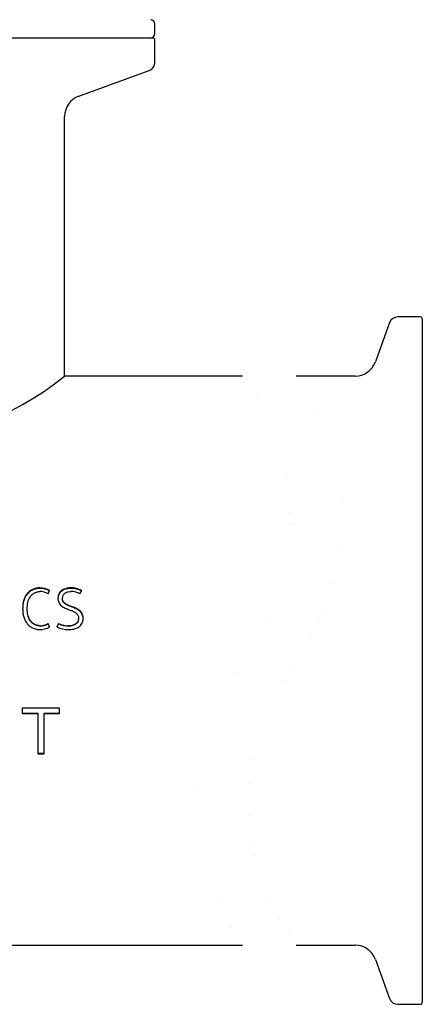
# Paper-space layout 'Sheet1' of a CAD drawing. Header units: millimetres. Extents: x 0 to 296, y -84 to 206.
# Tile 4 of 8: x 76 to 113, y 47 to 139. Entities that reach past the tile are written whole.
import ezdxf

# ---------------------------------------------------------------- set-up
doc = ezdxf.new("R2010")
doc.units = ezdxf.units.MM
for name, color, linetype in [('Default', 7, 'Continuous'), ('FTP-15T-20T', 7, 'Continuous'), ('TC-15T-SEAL', 7, 'Continuous')]:
    doc.layers.add(name, color=color, linetype=linetype)

# ---------------------------------------------------------------- blocks, each defined once
blk = doc.blocks.new('SE3')
at = {"layer": 'FTP-15T-20T', "color": 7, "linetype": 'Continuous'}
for p, q in [((38.077, 137.441), (88.177, 137.441)), ((88.377, 135.151), (88.377, 137.241)), ((81.293, 132.012), (87.85, 134.399)), ((79.977, 105.94), (79.977, 130.133)), ((96.524, 105.958), (79.95, 105.958)), ((77.674, 86.187), (77.674, 86.238)), ((80.563, 86.187), (80.563, 86.238)), ((78.432, 85.682), (78.58, 85.984)), ((79.777, 85.238), (79.777, 85.281)), ((81.406, 85.681), (81.569, 85.984)), ((76.49, 84.273), (76.49, 84.31)), ((77.702, 82.683), (77.702, 82.707)), ((78.432, 82.899), (78.432, 82.925)), ((78.58, 82.609), (78.432, 82.925)), ((78.58, 82.585), (78.432, 82.899)), ((79.415, 82.932), (79.253, 82.609)), ((79.415, 82.906), (79.253, 82.585)), ((79.415, 82.906), (79.415, 82.932)), ((80.336, 82.669), (80.336, 82.693)), ((81.272, 83.365), (81.272, 83.395)), ((79.511, 75.046), (76.01, 75.046)), ((76.01, 75.046), (76.01, 74.53)), ((76.01, 74.567), (77.465, 74.567)), ((76.01, 74.53), (77.465, 74.53)), ((77.465, 74.567), (77.465, 74.53)), ((77.465, 74.53), (77.465, 70.777)), ((78.054, 74.567), (78.054, 74.53)), ((78.054, 74.567), (79.511, 74.567)), ((78.054, 70.777), (78.054, 74.53)), ((78.054, 74.53), (79.511, 74.53)), ((79.511, 74.53), (79.511, 75.046)), ((77.465, 70.842), (78.054, 70.842)), ((77.465, 70.777), (78.054, 70.777)), ((28.458, 52.958), (96.524, 52.958))]:
    blk.add_line(p, q, dxfattribs=at)
for centre, radius, start, end in [((88.177, 137.241), 0.2, 0, 90), ((87.577, 135.151), 0.8, 290, 0), ((81.977, 130.133), 2, 110, 180), ((63.127, 126.636), 26.675, 230.82531, 309.17469), ((77.681, 84.518), 1.719, 58.4764, 90.25803), ((77.682, 84.458), 1.728, 58.68294, 90.27605), ((80.586, 84.209), 2.029, 61.03284, 90.64659), ((80.587, 84.146), 2.04, 61.22612, 90.65855), ((77.699, 84.528), 1.367, 57.56503, 89.85535), ((80.574, 84.274), 1.635, 59.43497, 89.39545), ((77.683, 84.024), 1.676, 269.67937, 302.36856), ((77.699, 84.049), 1.342, 270.14524, 303.10175), ((77.699, 84.032), 1.35, 270.12941, 302.88035), ((80.319, 84.66), 2.312, 242.53585, 270.60759), ((80.384, 84.773), 2.081, 242.24946, 268.6912), ((80.384, 84.761), 2.093, 242.44127, 268.70952)]:
    blk.add_arc(centre, radius, start, end, dxfattribs=at)
for points, knots in [([(77.674, 86.238), (77.614, 86.236), (77.554, 86.235), (77.435, 86.222), (77.376, 86.212), (77.2, 86.173), (77.087, 86.134), (76.874, 86.031), (76.773, 85.966), (76.592, 85.816), (76.511, 85.731), (76.3, 85.447), (76.205, 85.229), (76.118, 84.891), (76.097, 84.777), (76.071, 84.546), (76.068, 84.428), (76.066, 84.31)], [0, 0, 0, 0, 0.0625, 0.0625, 0.125, 0.125, 0.25, 0.25, 0.375, 0.375, 0.5, 0.5, 0.75, 0.75, 0.875, 0.875, 1, 1, 1, 1]), ([(77.674, 86.187), (77.614, 86.185), (77.554, 86.183), (77.436, 86.171), (77.377, 86.161), (77.202, 86.123), (77.089, 86.085), (76.877, 85.983), (76.776, 85.919), (76.595, 85.771), (76.514, 85.686), (76.372, 85.499), (76.313, 85.399), (76.215, 85.187), (76.177, 85.076), (76.118, 84.852), (76.098, 84.738), (76.071, 84.508), (76.068, 84.391), (76.066, 84.273)], [0, 0, 0, 0, 0.0625, 0.0625, 0.125, 0.125, 0.25, 0.25, 0.375, 0.375, 0.5, 0.5, 0.625, 0.625, 0.75, 0.75, 0.875, 0.875, 1, 1, 1, 1]), ([(80.563, 86.238), (80.49, 86.236), (80.417, 86.234), (80.272, 86.218), (80.2, 86.205), (79.988, 86.151), (79.852, 86.095), (79.615, 85.929), (79.515, 85.82), (79.417, 85.631), (79.392, 85.563), (79.359, 85.424), (79.354, 85.353), (79.352, 85.281)], [0, 0, 0, 0, 0.125, 0.125, 0.25, 0.25, 0.5, 0.5, 0.75, 0.75, 0.875, 0.875, 1, 1, 1, 1]), ([(80.563, 86.187), (80.49, 86.185), (80.418, 86.183), (80.273, 86.167), (80.201, 86.154), (79.989, 86.101), (79.854, 86.046), (79.617, 85.882), (79.517, 85.773), (79.417, 85.586), (79.392, 85.518), (79.359, 85.38), (79.354, 85.309), (79.352, 85.238)], [0, 0, 0, 0, 0.125, 0.125, 0.25, 0.25, 0.5, 0.5, 0.75, 0.75, 0.875, 0.875, 1, 1, 1, 1]), ([(76.49, 84.31), (76.492, 84.403), (76.494, 84.497), (76.512, 84.682), (76.526, 84.774), (76.585, 85.044), (76.649, 85.219), (76.801, 85.455), (76.859, 85.528), (76.995, 85.658), (77.072, 85.714), (77.237, 85.804), (77.327, 85.838), (77.465, 85.872), (77.512, 85.881), (77.606, 85.892), (77.654, 85.894), (77.702, 85.895)], [0, 0, 0, 0, 0.125, 0.125, 0.25, 0.25, 0.5, 0.5, 0.625, 0.625, 0.75, 0.75, 0.875, 0.875, 0.9375, 0.9375, 1, 1, 1, 1]), ([(79.352, 85.281), (79.353, 85.214), (79.357, 85.147), (79.381, 85.016), (79.4, 84.952), (79.483, 84.764), (79.571, 84.657), (79.781, 84.482), (79.901, 84.414), (80.149, 84.296), (80.278, 84.247), (80.407, 84.198)], [0, 0, 0, 0, 0.125, 0.125, 0.25, 0.25, 0.5, 0.5, 0.75, 0.75, 1, 1, 1, 1]), ([(79.777, 85.281), (79.78, 85.377), (79.804, 85.471), (79.894, 85.636), (79.961, 85.708), (80.12, 85.815), (80.21, 85.852), (80.399, 85.899), (80.495, 85.907), (80.592, 85.909)], [0, 0, 0, 0, 0.25, 0.25, 0.5, 0.5, 0.75, 0.75, 1, 1, 1, 1]), ([(80.592, 84.512), (80.496, 84.547), (80.401, 84.583), (80.215, 84.665), (80.124, 84.71), (79.96, 84.827), (79.887, 84.901), (79.818, 85.036), (79.802, 85.083), (79.781, 85.181), (79.778, 85.231), (79.777, 85.281)], [0, 0, 0, 0, 0.25, 0.25, 0.5, 0.5, 0.75, 0.75, 0.875, 0.875, 1, 1, 1, 1]), ([(80.592, 84.474), (80.497, 84.509), (80.402, 84.544), (80.216, 84.625), (80.125, 84.67), (79.961, 84.786), (79.888, 84.859), (79.818, 84.993), (79.802, 85.04), (79.781, 85.137), (79.778, 85.188), (79.777, 85.238)], [0, 0, 0, 0, 0.25, 0.25, 0.5, 0.5, 0.75, 0.75, 0.875, 0.875, 1, 1, 1, 1]), ([(81.704, 83.388), (81.702, 83.459), (81.698, 83.53), (81.672, 83.668), (81.652, 83.737), (81.564, 83.932), (81.47, 84.044), (81.248, 84.222), (81.12, 84.291), (80.86, 84.411), (80.726, 84.461), (80.592, 84.512)], [0, 0, 0, 0, 0.125, 0.125, 0.25, 0.25, 0.5, 0.5, 0.75, 0.75, 1, 1, 1, 1]), ([(81.704, 83.358), (81.702, 83.429), (81.698, 83.5), (81.672, 83.637), (81.652, 83.705), (81.563, 83.9), (81.469, 84.011), (81.247, 84.187), (81.119, 84.255), (80.86, 84.373), (80.726, 84.424), (80.592, 84.474)], [0, 0, 0, 0, 0.125, 0.125, 0.25, 0.25, 0.5, 0.5, 0.75, 0.75, 1, 1, 1, 1]), ([(76.066, 84.31), (76.068, 84.192), (76.071, 84.074), (76.098, 83.839), (76.118, 83.723), (76.176, 83.496), (76.214, 83.385), (76.311, 83.17), (76.371, 83.065), (76.51, 82.873), (76.591, 82.784), (76.773, 82.628), (76.872, 82.563), (77.086, 82.456), (77.2, 82.415), (77.374, 82.375), (77.433, 82.365), (77.552, 82.352), (77.613, 82.35), (77.674, 82.348)], [0, 0, 0, 0, 0.125, 0.125, 0.25, 0.25, 0.375, 0.375, 0.5, 0.5, 0.625, 0.625, 0.75, 0.75, 0.875, 0.875, 0.9375, 0.9375, 1, 1, 1, 1]), ([(77.702, 82.707), (77.654, 82.708), (77.607, 82.71), (77.513, 82.721), (77.467, 82.73), (77.329, 82.765), (77.239, 82.8), (77.075, 82.892), (76.999, 82.948), (76.862, 83.081), (76.804, 83.154), (76.651, 83.394), (76.587, 83.57), (76.526, 83.846), (76.512, 83.938), (76.494, 84.123), (76.492, 84.217), (76.49, 84.31)], [0, 0, 0, 0, 0.0625, 0.0625, 0.125, 0.125, 0.25, 0.25, 0.375, 0.375, 0.5, 0.5, 0.75, 0.75, 0.875, 0.875, 1, 1, 1, 1]), ([(77.702, 82.683), (77.655, 82.684), (77.607, 82.685), (77.514, 82.697), (77.468, 82.705), (77.331, 82.739), (77.241, 82.774), (77.077, 82.865), (77.001, 82.92), (76.864, 83.051), (76.805, 83.124), (76.653, 83.361), (76.587, 83.537), (76.526, 83.811), (76.512, 83.903), (76.494, 84.088), (76.492, 84.181), (76.49, 84.273)], [0, 0, 0, 0, 0.0625, 0.0625, 0.125, 0.125, 0.25, 0.25, 0.375, 0.375, 0.5, 0.5, 0.75, 0.75, 0.875, 0.875, 1, 1, 1, 1]), ([(80.407, 84.198), (80.507, 84.162), (80.606, 84.124), (80.801, 84.039), (80.896, 83.991), (81.068, 83.871), (81.147, 83.795), (81.224, 83.656), (81.243, 83.605), (81.266, 83.502), (81.27, 83.448), (81.272, 83.395)], [0, 0, 0, 0, 0.25, 0.25, 0.5, 0.5, 0.75, 0.75, 0.875, 0.875, 1, 1, 1, 1]), ([(81.272, 83.395), (81.27, 83.34), (81.263, 83.287), (81.236, 83.182), (81.215, 83.13), (81.137, 82.989), (81.057, 82.909), (80.872, 82.792), (80.769, 82.753), (80.556, 82.703), (80.446, 82.695), (80.336, 82.693)], [0, 0, 0, 0, 0.125, 0.125, 0.25, 0.25, 0.5, 0.5, 0.75, 0.75, 1, 1, 1, 1]), ([(81.272, 83.365), (81.268, 83.256), (81.241, 83.148), (81.136, 82.961), (81.056, 82.882), (80.87, 82.765), (80.768, 82.728), (80.554, 82.679), (80.446, 82.67), (80.336, 82.669)], [0, 0, 0, 0, 0.25, 0.25, 0.5, 0.5, 0.75, 0.75, 1, 1, 1, 1]), ([(80.343, 82.348), (80.424, 82.35), (80.504, 82.352), (80.664, 82.369), (80.744, 82.381), (80.979, 82.436), (81.129, 82.493), (81.332, 82.625), (81.395, 82.675), (81.506, 82.791), (81.553, 82.857), (81.629, 82.997), (81.658, 83.073), (81.695, 83.228), (81.701, 83.308), (81.704, 83.388)], [0, 0, 0, 0, 0.125, 0.125, 0.25, 0.25, 0.5, 0.5, 0.625, 0.625, 0.75, 0.75, 0.875, 0.875, 1, 1, 1, 1])]:
    blk.add_open_spline(points, degree=3, knots=knots, dxfattribs=at)
at = {"layer": 'TC-15T-SEAL', "color": 7, "linetype": 'Continuous'}
blk.add_line((88.377, 137.841), (88.377, 138.741), dxfattribs=at)
for centre, start, end in [((87.977, 138.741), 0, 90), ((87.977, 137.841), 270, 0)]:
    blk.add_arc(centre, 0.4, start, end, dxfattribs=at)
blk = doc.blocks.new('SE4')
at = {"layer": 'FTP-15T-20T', "color": 7, "linetype": 'Continuous'}
for p, q in [((113.084, 111.458), (110.994, 111.458)), ((113.284, 111.258), (113.284, 47.658)), ((110.242, 110.931), (108.911, 107.273)), ((107.031, 105.958), (101.524, 105.958)), ((101.524, 52.958), (107.031, 52.958)), ((108.911, 51.642), (110.242, 47.984)), ((110.994, 47.458), (113.084, 47.458))]:
    blk.add_line(p, q, dxfattribs=at)
for centre, radius, start, end in [((110.994, 110.658), 0.8, 90, 160), ((113.084, 111.258), 0.2, 0, 90), ((107.031, 107.958), 2, 270, 340), ((107.031, 50.958), 2, 20, 90), ((110.994, 48.258), 0.8, 200, 270), ((113.084, 47.658), 0.2, 270, 360)]:
    blk.add_arc(centre, radius, start, end, dxfattribs=at)
blk = doc.blocks.new('SE6')
at = {"layer": 'Default', "color": 7, "linetype": 'Continuous', "const_width": 0.00025}
for points in [[(96.524, 52.958, -0.333333), (96.524, 79.458, 0.333333), (96.524, 105.958, 0.333333)], [(101.524, 52.958, -0.333333), (101.524, 79.458, 0.333333), (101.524, 105.958, 0.333333)]]:
    blk.add_lwpolyline(points, format="xyb", dxfattribs=at)

psp = doc.layouts.new('Sheet1')

# ---------------------------------------------------------------- block references
at = {"layer": 'Default'}
for name in ['SE3', 'SE4', 'SE6']:
    psp.add_blockref(name, (0, 0), dxfattribs=at)

doc.saveas('drawing.dxf')
